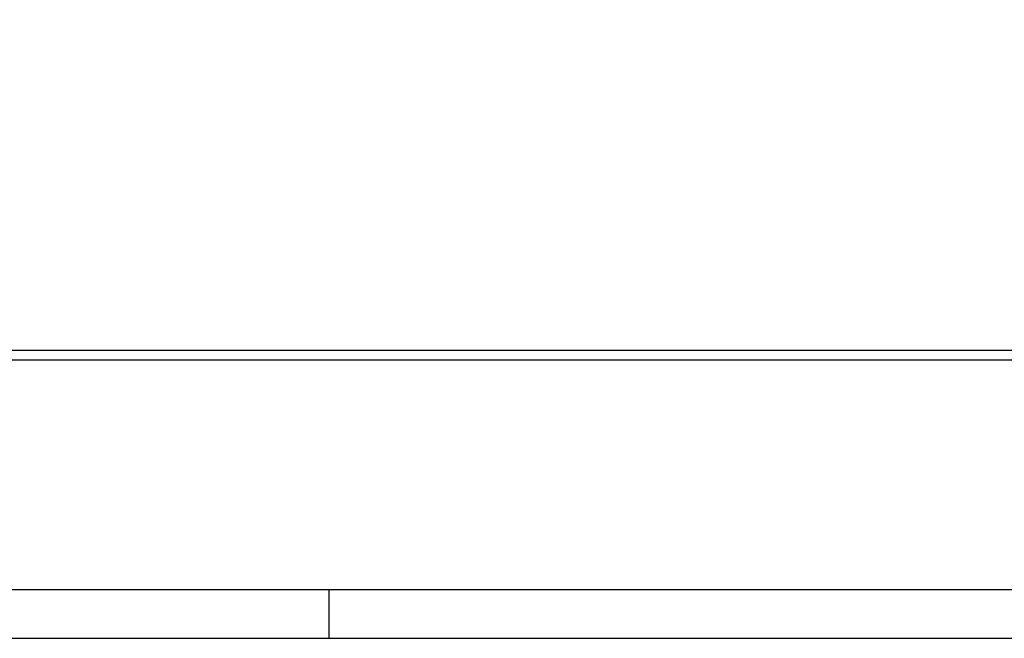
# Model space of a CAD drawing. Header units: metres. Extents: x 0 to 0.84, y 0 to 0.297.
# Tile 15 of 51: x 0.348 to 0.449, y 0 to 0.064. Entities that reach past the tile are written whole.
import ezdxf

# ---------------------------------------------------------------- set-up
doc = ezdxf.new("R2010")
doc.units = ezdxf.units.M
doc.layers.add('Standard', color=7, linetype='Continuous', lineweight=25)

msp = doc.modelspace()

# ---------------------------------------------------------------- linework, layer by layer
at = {"layer": 'Standard', "color": 7, "linetype": 'Continuous', "lineweight": 25, "transparency": 33554687}
msp.add_line((0.38, 0), (0.38, 0.005), dxfattribs=at)
for points in [[(0, 0), (0.84, 0), (0.84, 0.297), (0, 0.297), (0, 0)], [(0.005, 0.005), (0.835, 0.005), (0.835, 0.292), (0.005, 0.292), (0.005, 0.005)]]:
    msp.add_lwpolyline(points, close=True, dxfattribs=at)
at = {"layer": 'Standard', "color": 254, "linetype": 'Continuous', "lineweight": 25, "true_color": 0xc4c4ff, "transparency": 33554687}
for points in [[(0.05231, 0.0286), (0.55464, 0.0286), (0.55464, 0.2326), (0.05231, 0.2326), (0.05231, 0.0286)], [(0.05331, 0.0296), (0.55364, 0.0296), (0.55364, 0.2316), (0.05331, 0.2316), (0.05331, 0.0296)]]:
    msp.add_lwpolyline(points, dxfattribs=at)

doc.saveas('drawing.dxf')
